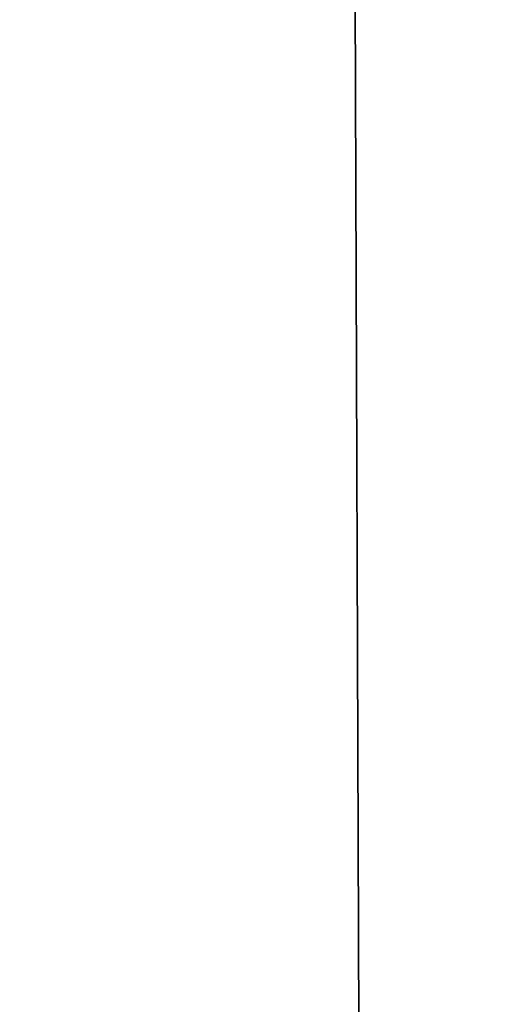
# Model space of a CAD drawing. Header units: millimetres. Extents: x -455 to 455, y -678 to 20.
# Tile 193 of 256: x -2.178 to -2.038, y -59.882 to -59.591. Entities that reach past the tile are written whole.
import ezdxf

# ---------------------------------------------------------------- set-up
doc = ezdxf.new("R2010")
doc.units = ezdxf.units.MM
doc.header["$LTSCALE"] = 65.185185
for name, color, linetype in [('237', 7, 'CONTINUOUS'), ('362', 7, 'CONTINUOUS'), ('375', 7, 'CONTINUOUS'), ('566', 7, 'CONTINUOUS'), ('568', 7, 'CONTINUOUS')]:
    doc.layers.add(name, color=color, linetype=linetype)

msp = doc.modelspace()

# ---------------------------------------------------------------- linework, layer by layer
at = {"layer": '237', "linetype": 'Continuous'}
for points in [[(-2.02482, -74.85131, -2.96229), (-2.2, -25, -1.35), (-2.63505, -74.85131, -1.35), (-2.02482, -74.85131, -2.96229)], [(-1.87094, -25.60872, -2.45872), (-2.2, -25, -1.35), (-2.02482, -74.85131, -2.96229), (-1.87094, -25.60872, -2.45872)]]:
    msp.add_3dface(points, dxfattribs=at)
at = {"layer": '362', "linetype": 'Continuous'}
for points in [[(-2, -74.7, 19.85), (-2, 0, 19.85), (-4.05718, -6.35378, 19.03358), (-2, -74.7, 19.85)], [(-2, -74.7, 19.85), (-4.05718, -6.35378, 19.03358), (-4.12132, -74.7, 18.97132), (-2, -74.7, 19.85)]]:
    msp.add_3dface(points, dxfattribs=at)
at = {"layer": '375', "linetype": 'Continuous'}
for points in [[(-2, -41.71041, -6.15), (-2.34238, -71.5, -6.28562), (-2.35355, -41.71041, -6.29645), (-2, -41.71041, -6.15)], [(-2, -71.5, -6.15), (-2.34238, -71.5, -6.28562), (-2, -41.71041, -6.15), (-2, -71.5, -6.15)]]:
    msp.add_3dface(points, dxfattribs=at)
at = {"layer": '566', "linetype": 'Continuous'}
for points in [[(-2.09344, -12.78906, 15.05), (-1.9099, -11.79276, 15.84277), (-2.63505, -74.85131, 15.05), (-2.09344, -12.78906, 15.05)], [(-2.63505, -74.85131, 15.05), (-1.9099, -11.79276, 15.84277), (-2.02482, -74.85131, 16.66229), (-2.63505, -74.85131, 15.05)]]:
    msp.add_3dface(points, dxfattribs=at)
at = {"layer": '568', "linetype": 'Continuous'}
msp.add_3dface([(-2.63505, -74.85131, 15.05), (-2.32584, -39.4198, 14.79427), (-2.09344, -12.78906, 15.05), (-2.63505, -74.85131, 15.05)], dxfattribs=at)

doc.saveas('drawing.dxf')
